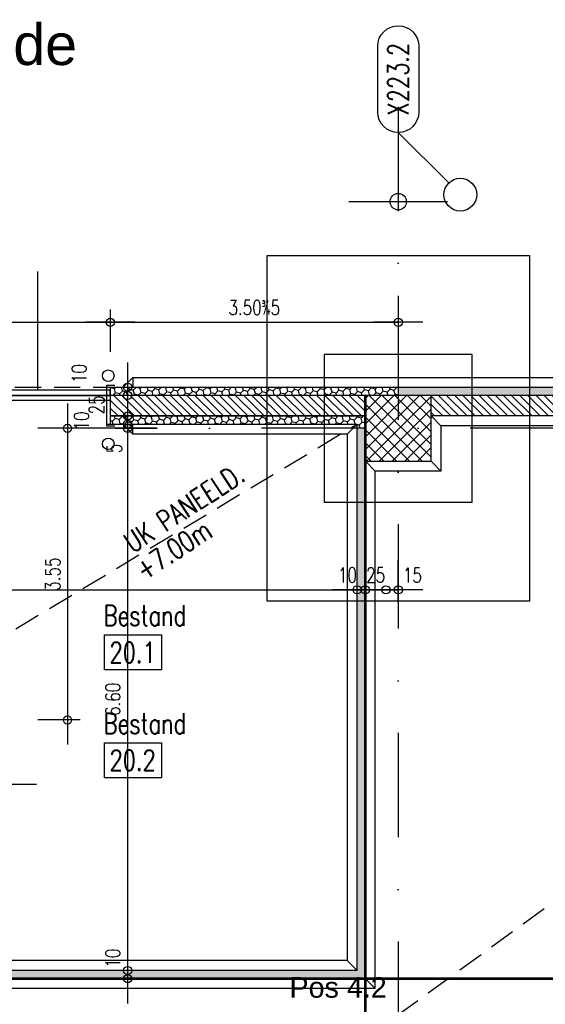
# Model space of a CAD drawing. Extents: x 34560 to 100229, y -303284 to -152113.
# Tile 49 of 74: x 47346 to 53745, y -164098 to -152113. Entities that reach past the tile are written whole.
import ezdxf
from ezdxf.enums import TextEntityAlignment as Align

# ---------------------------------------------------------------- set-up
doc = ezdxf.new("R2010")
doc.units = 0
doc.header["$LTSCALE"] = 100
for name, pattern in [('A__G__-_-_RA_-A-$0$STRICHPUNKT', [25.4, 12.7, -6.35, 0, -6.35]), ('A_CGEG-_-____-A-$0$AUSGEZOGEN', [0]), ('A_CGEG-_-____-A-$0$VERDECKT', [9.525, 6.35, -3.175]), ('A_CGEG-_-____-A-$0$VERDECKT2', [4.7625, 3.175, -1.5875])]:
    doc.linetypes.add(name, pattern=pattern)
doc.layers.get('0').update_dxf_attribs({"linetype": 'CONTINUOUS'})
doc.layers.get('Defpoints').update_dxf_attribs({"linetype": 'CONTINUOUS'})
for name, color, linetype in [('A__G__-_-_RA_-A-$0$A1-ACHS-RAS---', 7, 'A__G__-_-_RA_-A-$0$STRICHPUNKT'), ('A__G__-_-_RA_-A-$0$A1-ACHS-TEX050', 50, 'CONTINUOUS'), ('A__G__-_-_RA_-A-$0$A3-BEMA-SS-100', 8, 'CONTINUOUS'), ('A__G__-_-_RA_-A-$0$A3-BEMA-SS-200', 8, 'CONTINUOUS'), ('A_CGEG-_-____-A-$0$A2-ANSI-EF----', 1, 'CONTINUOUS'), ('A_CGEG-_-____-A-$0$A2-TUER-SYM050', 6, 'CONTINUOUS'), ('A_CGEG-_-____-A-$0$A2-TUER-SYM100', 6, 'CONTINUOUS'), ('A_CGEG-_-____-A-$0$A2-TUER-SYM200', 6, 'CONTINUOUS'), ('A_CGEG-_-____-A-$0$A2-VERD-STU---', 1, 'A_CGEG-_-____-A-$0$VERDECKT2'), ('A_CGEG-_-____-A-$0$A2-VERD-UNT---', 1, 'A_CGEG-_-____-A-$0$VERDECKT'), ('A_CGEG-_-____-A-$0$A2-WAND-BFT---', 3, 'CONTINUOUS'), ('A_CGEG-_-____-A-$0$A2-WAND-MWK---', 60, 'CONTINUOUS'), ('A_CGEG-_-____-A-$0$A2-WAND-PAN---', 7, 'CONTINUOUS'), ('A_CGEG-_-____-A-$0$A3-BEMA-HOE100', 8, 'A_CGEG-_-____-A-$0$AUSGEZOGEN'), ('A_CGEG-_-____-A-$0$A3-BEMA-SS-100', 8, 'CONTINUOUS'), ('A_CGEG-_-____-A-$0$A3-DECK-HOE', 5, 'A_CGEG-_-____-A-$0$VERDECKT2'), ('A_CGEG-_-____-A-$0$A3-EINL-RRO---', 5, 'CONTINUOUS'), ('A_CGEG-_-____-A-$0$A3-FUGE-------', 2, 'A_CGEG-_-____-A-$0$VERDECKT2'), ('A_CGEG-_-____-A-$0$A3-TEXT-A--100', 210, 'CONTINUOUS'), ('A_CGEG-_-____-A-$0$A5-SCHR-FT----', 81, 'CONTINUOUS'), ('A_CGEG-_-____-A-$0$A5-SCHR-MWK---', 81, 'CONTINUOUS'), ('A_CGEG-_-____-A-$0$A5-SCHR-PAN---', 5, 'CONTINUOUS'), ('ATPI1189A_CGEG-_-_MA_-A-$0$A3-TEXT-A--100', 210, 'CONTINUOUS'), ('BITO_BUILDING', 8, 'CONTINUOUS'), ('BITO_TEXT', 7, 'CONTINUOUS')]:
    doc.layers.add(name, color=color, linetype=linetype)
doc.styles.add('A__G__-_-_RA_-A-$0$NORMAL', font='romans.shx', dxfattribs={"width": 0.75})
doc.styles.add('A_CGEG-_-____-A-$0$NORMAL', font='romans.shx', dxfattribs={"width": 0.75})
doc.styles.add('ATPI1189A_CGEG-_-_MA_-A-$0$NORMAL', font='romans.shx', dxfattribs={"width": 0.75})
doc.styles.get("Standard").update_dxf_attribs({"font": 'ARIAL.TTF'})
pattern_1 = [(45, (136000, -77350), (22.34603, 83.396486), [49.8475, -99.695]), (165, (136000, -77350), (-83.39649, -22.346013), [49.8475, -99.695]), (105, (136000, -77350), (-61.05046, 61.050473), [-99.695, 49.8475])]

# ---------------------------------------------------------------- blocks, each defined once
blk = doc.blocks.new('A__G__-_-_RA_-A-$0$AX050-05')
at = {"layer": 'A__G__-_-_RA_-A-$0$A1-ACHS-TEX050'}
blk.add_lwpolyline([(-25, 105, -1), (25, 105), (25, 25, -1), (-25, 25)], format="xyb", close=True, dxfattribs=at)
at = {"layer": 'Defpoints'}
blk.add_line((61.4, -61.4), (0, 0), dxfattribs=at)
blk.add_circle((75.6, -75.6), 20, dxfattribs=at)
at = {"layer": 'A__G__-_-_RA_-A-$0$A1-ACHS-TEX050', "color": 70, "style": 'A__G__-_-_RA_-A-$0$NORMAL', "width": 0.75}
blk.add_attdef('A', text='', height=25, rotation=90, dxfattribs=at).set_placement((0, 65), align=Align.MIDDLE)
blk = doc.blocks.new('A__G__-_-_RA_-A-$0$ARCH-BEMTICK')
blk.add_line((0.3, 0), (-0.3, 0))
blk.add_circle((0, 0), 0.05)
blk = doc.blocks.new('A_CGEG-_-____-A-$0$BFT_STUETZE_80')
at = {"layer": 'A_CGEG-_-____-A-$0$A5-SCHR-FT----'}
h = blk.add_hatch(dxfattribs=at)
h.set_pattern_fill('ANSI37', color=256, scale=3.464567, style=0)
h.set_pattern_definition([(45, (42883.72, -18623.774), (-7.7781746, 7.7781746), []), (135, (42883.72, -18623.774), (-7.7781746, -7.7781746), [])])
h.paths.add_polyline_path([(-40, -40), (40, -40), (40, 40), (-40, 40)])
at = {"layer": 'A_CGEG-_-____-A-$0$A2-WAND-BFT---'}
blk.add_lwpolyline([(-40, -40), (40, -40), (40, 40), (-40, 40)], close=True, dxfattribs=at)
blk = doc.blocks.new('A_CGEG-_-____-A-$0$FC4')
at = {"layer": 'A_CGEG-_-____-A-$0$A2-VERD-UNT---'}
for points in [[(-160, 210), (-160, -210), (160, -210), (160, 210)], [(-90, 90), (-90, -90), (90, -90), (90, 90)]]:
    blk.add_lwpolyline(points, close=True, dxfattribs=at)
blk = doc.blocks.new('A_CGEG-_-____-A-$0$ARCH-BEMTICK')
blk.add_line((0.3, 0), (-0.3, 0))
blk.add_circle((0, 0), 0.05)
blk = doc.blocks.new('A_CGEG-_-____-A-$0$EH100-01')
at = {"layer": 'A_CGEG-_-____-A-$0$A3-BEMA-HOE100'}
h = blk.add_hatch(color=256, dxfattribs=at)
h.paths.add_polyline_path([(0, 20, 0.414214), (-20, 0), (0, 0)])
h.paths.add_polyline_path([(20, 0), (0, 0), (0, -20, 0.414214)])
for p, q in [((0, 30), (0, -30)), ((155.5, 0), (-30, 0))]:
    blk.add_line(p, q, dxfattribs=at)
blk.add_circle((0, 0), 20, dxfattribs=at)
at = {"layer": 'A_CGEG-_-____-A-$0$A3-BEMA-HOE100', "style": 'A_CGEG-_-____-A-$0$NORMAL', "width": 0.75}
for tag, p in [('R??', (41.6, 10)), ('%%P0.00', (41.6, -35))]:
    blk.add_attdef(tag, p, '', height=25, dxfattribs=at)
blk = doc.blocks.new('A_CGEG-_-____-A-$0$TCTBZ9T002K1RU1RUFR5')
at = {"layer": 'A_CGEG-_-____-A-$0$A2-TUER-SYM050'}
for p, q in [((4.5, 47), (-5.5, 47)), ((4.5, -2), (4.5, 47)), ((254.5, -2), (254.5, 47)), ((254.5, 47), (264.5, 47)), ((-5.5, -2), (4.5, -2)), ((264.5, -2), (254.5, -2))]:
    blk.add_line(p, q, dxfattribs=at)
at = {"layer": 'A_CGEG-_-____-A-$0$A2-TUER-SYM100'}
for p, q in [((4.5, 45), (0, 45)), ((4.5, 0), (4.5, 47)), ((4.5, 0), (4.5, 45)), ((254.5, 0), (254.5, 47)), ((254.5, 0), (254.5, 45)), ((254.5, 45), (259, 45)), ((4.5, 0), (0, 0)), ((254.5, 0), (259, 0))]:
    blk.add_line(p, q, dxfattribs=at)
at = {"layer": 'A_CGEG-_-____-A-$0$A2-TUER-SYM200'}
for p, q in [((4.5, 0), (4.5, 47)), ((4.5, 0), (4.5, 45)), ((254.5, 0), (254.5, 47)), ((254.5, 0), (254.5, 45))]:
    blk.add_line(p, q, dxfattribs=at)
at = {"layer": 'A_CGEG-_-____-A-$0$A2-WAND-PAN---'}
for p, q in [((0, 0), (0, 45)), ((259, 0), (259, 45))]:
    blk.add_line(p, q, dxfattribs=at)
blk = doc.blocks.new('A_CGEG-_-____-A-$0$TCTBZ9T2C001RU1RU005')
at = {"layer": 'A_CGEG-_-____-A-$0$A2-TUER-SYM050'}
for p, q in [((-187.5, 10), (62.5, 10)), ((-187.5, 0), (-187.5, 10)), ((-187.5, 0), (62.5, 0)), ((62.5, 0), (62.5, 10))]:
    blk.add_line(p, q, dxfattribs=at)
at = {"layer": 'A_CGEG-_-____-A-$0$A2-TUER-SYM100'}
for p, q in [((-187.5, 10), (62.5, 10)), ((-187.5, 0), (-187.5, 10)), ((-187.5, 0), (62.5, 0)), ((62.5, 0), (62.5, 10))]:
    blk.add_line(p, q, dxfattribs=at)
at = {"layer": 'A_CGEG-_-____-A-$0$A2-TUER-SYM200'}
for p, q in [((-187.5, 10), (62.5, 10)), ((-187.5, 0), (-187.5, 10)), ((-187.5, 0), (62.5, 0)), ((62.5, 0), (62.5, 10))]:
    blk.add_line(p, q, dxfattribs=at)
blk = doc.blocks.new('A_CGEG-_-____-A-$0$TCTBZ9T2C2K1RU1RUFR5')
at = {"xscale": -1}
blk.add_blockref('A_CGEG-_-____-A-$0$TCTBZ9T2C001RU1RU005', (254.5, 47), dxfattribs=at)
blk.add_blockref('A_CGEG-_-____-A-$0$TCTBZ9T002K1RU1RUFR5', (0, 0))
blk = doc.blocks.new('EG-C-202ff GR kurz oReg')
at = {"layer": 'A_CGEG-_-____-A-$0$A5-SCHR-MWK---'}
h = blk.add_hatch(dxfattribs=at)
h.set_pattern_fill('ANSI31', color=256, scale=22, angle=90, style=0)
h.set_pattern_definition([(135, (136000, -77350), (-49.39141, -49.39141), [])])
h.paths.add_polyline_path([(12400, 17900), (9295, 17900), (9295, 17650), (12400, 17650)])
h = blk.add_hatch(dxfattribs=at)
h.set_pattern_fill('ANSI31', color=256, scale=22.047244, angle=90, style=0)
h.set_pattern_definition([(135, (136000, -77000), (-49.497475, -49.497475), [])])
h.paths.add_polyline_path([(23600, 17900), (13200, 17900), (13200, 17650), (23600, 17650)])
at = {"layer": 'A_CGEG-_-____-A-$0$A5-SCHR-PAN---'}
h = blk.add_hatch(dxfattribs=at)
h.set_pattern_fill('HONEY', color=256, scale=15.7, angle=45, style=0)
h.set_pattern_definition(pattern_1)
h.paths.add_polyline_path([(12800, 18000), (9295, 18000), (9295, 17900), (12800, 17900)])
h = blk.add_hatch(dxfattribs=at)
h.set_pattern_fill('HONEY', color=256, scale=15.7, angle=45, style=0)
h.set_pattern_definition(pattern_1)
h.paths.add_polyline_path([(23500, 18000), (12800, 18000), (12800, 17900), (23500, 17900)])
h = blk.add_hatch(dxfattribs=at)
h.set_pattern_fill('HONEY', color=256, scale=15.7, angle=45, style=0)
h.set_pattern_definition(pattern_1)
h.paths.add_polyline_path([(12400, 17650), (9295, 17650), (9295, 17550), (12300, 17550), (12300, 17500), (12400, 17500)])
h = blk.add_hatch(dxfattribs=at)
h.set_pattern_fill('HONEY', color=256, scale=15.7, angle=45, style=0)
h.set_pattern_definition(pattern_1)
h.paths.add_polyline_path([(12400, 17500), (12300, 17500), (12300, 10900), (1600, 10900), (1600, 10800), (12400, 10800)])
at = {"layer": 'A__G__-_-_RA_-A-$0$A1-ACHS-RAS---'}
for p, q in [((12800, 21413), (12800, -2703)), ((58129, 17500), (-3761, 17500))]:
    blk.add_line(p, q, dxfattribs=at)
at = {"layer": 'A__G__-_-_RA_-A-$0$A3-BEMA-SS-100'}
blk.add_line((12800, 19114), (12800, 18400), dxfattribs=at)
at = {"layer": 'A_CGEG-_-____-A-$0$A2-ANSI-EF----'}
for p, q in [((9570, 18120), (9450, 18000)), ((9570, 18120), (9570, 18000)), ((9570, 18120), (23500, 18120)), ((13200, 17650), (13320, 17530)), ((9570, 17430), (9450, 17550)), ((9570, 17430), (9570, 17550)), ((12300, 17550), (12180, 17430)), ((13320, 17530), (13320, 16980)), ((23230, 17530), (13320, 17530)), ((12180, 17430), (9570, 17430)), ((12180, 17430), (12180, 11020)), ((12400, 17100), (12520, 16980)), ((13200, 17100), (13320, 16980)), ((12520, 10680), (12520, 16980)), ((13320, 16980), (12520, 16980)), ((12180, 11020), (1320, 11020)), ((12180, 11020), (12300, 10900)), ((12400, 10800), (12520, 10680)), ((12520, 10680), (980, 10680))]:
    blk.add_line(p, q, dxfattribs=at)
for centre in [(9270, 18140), (9270, 17310)]:
    blk.add_circle(centre, 70, dxfattribs=at)
at = {"layer": 'A_CGEG-_-____-A-$0$A2-VERD-STU---'}
blk.add_line((6705, 18000), (9295, 18000), dxfattribs=at)
at = {"layer": 'A_CGEG-_-____-A-$0$A2-WAND-MWK---'}
for p, q in [((12400, 17900), (9295, 17900)), ((23600, 17900), (13200, 17900)), ((12400, 17650), (9295, 17650)), ((23600, 17650), (13200, 17650))]:
    blk.add_line(p, q, dxfattribs=at)
at = {"layer": 'A_CGEG-_-____-A-$0$A2-WAND-PAN---'}
for p, q in [((9295, 18000), (23500, 18000)), ((23500, 17900), (9295, 17900)), ((9295, 17650), (12400, 17650)), ((12400, 10800), (12400, 17650)), ((9295, 17550), (12300, 17550)), ((12300, 10900), (12300, 17550)), ((12400, 10800), (1100, 10800)), ((12300, 10900), (1200, 10900))]:
    blk.add_line(p, q, dxfattribs=at)
at = {"layer": 'A_CGEG-_-____-A-$0$A3-BEMA-SS-100'}
for p, q in [((9295, 18944), (9295, 18430)), ((12800, 18944), (12800, 18430)), ((-3761, 18790), (12800, 18790)), ((9352, 18000), (9866, 18000)), ((9506, 18000), (9506, 10800)), ((8928, 17500), (8414, 17500)), ((8774, 17500), (8774, 13950)), ((9352, 17500), (9866, 17500)), ((12800, 15379), (12800, 15894)), ((1100, 15534), (12800, 15534)), ((8928, 13950), (8414, 13950))]:
    blk.add_line(p, q, dxfattribs=at)
at = {"layer": 'A_CGEG-_-____-A-$0$A3-DECK-HOE'}
for p, q in [((2000, 2500), (22810, 17650)), ((1200, 10900), (12300, 17550))]:
    blk.add_line(p, q, dxfattribs=at)
at = {"layer": 'A_CGEG-_-____-A-$0$A3-EINL-RRO---'}
for points in [[(6705, 17905), (9295, 17905), (9295, 17965), (6705, 17965), (6705, 17905)], [(6705, 17900), (9295, 17900), (9295, 17840), (6705, 17840), (6705, 17900)]]:
    blk.add_lwpolyline(points, dxfattribs=at)
at = {"layer": 'A_CGEG-_-____-A-$0$A3-FUGE-------', "const_width": 30}
for points in [[(12400, 17900), (12400, 1700)], [(1200, 10800), (23600, 10800)]]:
    blk.add_lwpolyline(points, dxfattribs=at)
at = {"layer": 'A_CGEG-_-____-A-$0$A3-TEXT-A--100'}
for p, q in [((8409, 19407), (8409, 17962)), ((8395, 13166), (6126, 13166))]:
    blk.add_line(p, q, dxfattribs=at)
at = {"layer": 'ATPI1189A_CGEG-_-_MA_-A-$0$A3-TEXT-A--100'}
for points in [[(9224, 14559), (9224, 14984), (9917, 14984), (9917, 14559)], [(9224, 13247), (9224, 13672), (9917, 13672), (9917, 13247)]]:
    blk.add_lwpolyline(points, close=True, dxfattribs=at)
at = {"xscale": 10, "yscale": 10, "zscale": 10}
for name, p, values in [('A__G__-_-_RA_-A-$0$AX050-05', (12800, 21100), {'A': 'X223.2'}), ('A_CGEG-_-____-A-$0$EH100-01', (6522, 14322), {'R??': 'RDOK', '%%P0.00': '-0.01%%1902'})]:
    blk.add_blockref(name, p, dxfattribs=at).add_auto_attribs(values)
at = {"xscale": 10, "yscale": 10, "zscale": 10, "rotation": 180}
blk.add_blockref('A_CGEG-_-____-A-$0$TCTBZ9T2C2K1RU1RUFR5', (9295, 18000), dxfattribs=at)
at = {"layer": 'A__G__-_-_RA_-A-$0$A3-BEMA-SS-200', "xscale": 2000, "yscale": 2000, "zscale": 10}
blk.add_blockref('A__G__-_-_RA_-A-$0$ARCH-BEMTICK', (12800, 20258), dxfattribs=at)
at = {"layer": 'A_CGEG-_-____-A-$0$A2-VERD-UNT---', "xscale": 10, "yscale": 10, "zscale": 10}
blk.add_blockref('A_CGEG-_-____-A-$0$FC4', (12800, 17500), dxfattribs=at)
at = {"layer": 'A_CGEG-_-____-A-$0$A2-WAND-BFT---', "xscale": 10, "yscale": 10, "zscale": 10}
blk.add_blockref('A_CGEG-_-____-A-$0$BFT_STUETZE_80', (12800, 17500), dxfattribs=at)
at = {"layer": 'A_CGEG-_-____-A-$0$A3-BEMA-SS-100', "xscale": 1000, "yscale": 1000, "zscale": 10}
for p in [(9295, 18790), (12800, 18790), (12300, 15534), (12400, 15534), (12650, 15534), (12800, 15534)]:
    blk.add_blockref('A_CGEG-_-____-A-$0$ARCH-BEMTICK', p, dxfattribs=at)
at = {"layer": 'A_CGEG-_-____-A-$0$A3-BEMA-SS-100', "xscale": 1000, "yscale": 1000, "zscale": 10, "rotation": 90}
for p in [(9506, 18000), (9506, 17900), (9506, 17650), (8774, 17500), (9506, 17550), (9506, 17500), (8774, 13950), (9506, 10900), (9506, 10800)]:
    blk.add_blockref('A_CGEG-_-____-A-$0$ARCH-BEMTICK', p, dxfattribs=at)
at = {"layer": 'A_CGEG-_-____-A-$0$A3-BEMA-SS-100', "color": 10, "style": 'A_CGEG-_-____-A-$0$NORMAL', "width": 0.75}
for s, p in [('3.50%%1905', (11047, 18970)), ('10', (12181, 15714)), ('25', (12525, 15714)), ('15', (12972, 15712))]:
    blk.add_text(s, height=180, dxfattribs=at).set_placement(p, align=Align.MIDDLE_CENTER)
for s, p in [('10', (8916, 18166)), ('25', (9128, 17785)), ('10', (8943, 17589)), ('5', (9344, 17255)), ('3.55', (8594, 15725)), ('6.60', (9326, 14200)), ('10', (9326, 11050))]:
    blk.add_text(s, height=180, rotation=90, dxfattribs=at).set_placement(p, align=Align.MIDDLE_CENTER)
at = {"layer": 'A_CGEG-_-____-A-$0$A3-DECK-HOE', "char_height": 250, "width": 4971, "attachment_point": 7, "rotation": 33.1028, "style": 'A_CGEG-_-____-A-$0$NORMAL'}
for s, insert in [('UK PANEELD.', (9569, 15974)), (' +7.00m', (9601, 15571))]:
    blk.add_mtext(s, dxfattribs=dict(at, insert=insert))
at = {"layer": 'ATPI1189A_CGEG-_-_MA_-A-$0$A3-TEXT-A--100', "color": 2, "style": 'ATPI1189A_CGEG-_-_MA_-A-$0$NORMAL', "width": 0.75}
for p in [(9213, 15095), (9213, 13782)]:
    blk.add_text('Bestand', height=250, dxfattribs=at).set_placement(p)
at = {"layer": 'ATPI1189A_CGEG-_-_MA_-A-$0$A3-TEXT-A--100', "style": 'ATPI1189A_CGEG-_-_MA_-A-$0$NORMAL', "width": 0.75}
for s, p in [('20.1', (9285, 14647)), ('20.2', (9285, 13334))]:
    blk.add_text(s, height=250, dxfattribs=at).set_placement(p)

msp = doc.modelspace()

# ---------------------------------------------------------------- block references
at = {"layer": 'BITO_BUILDING', "color": 6}
msp.add_blockref('EG-C-202ff GR kurz oReg', (39154.335, -174586.328), dxfattribs=at)

# ---------------------------------------------------------------- texts
at = {"layer": 'BITO_TEXT'}
msp.add_text('EG-C-202 folgende', height=500, dxfattribs=at).set_placement((42027.341, -152664.561))
at = {"layer": 'BITO_TEXT', "insert": (50630.157, -163767.164), "char_height": 250, "width": 1250.28392, "attachment_point": 1}
msp.add_mtext('Pos 4.2', dxfattribs=at)

doc.saveas('drawing.dxf')
